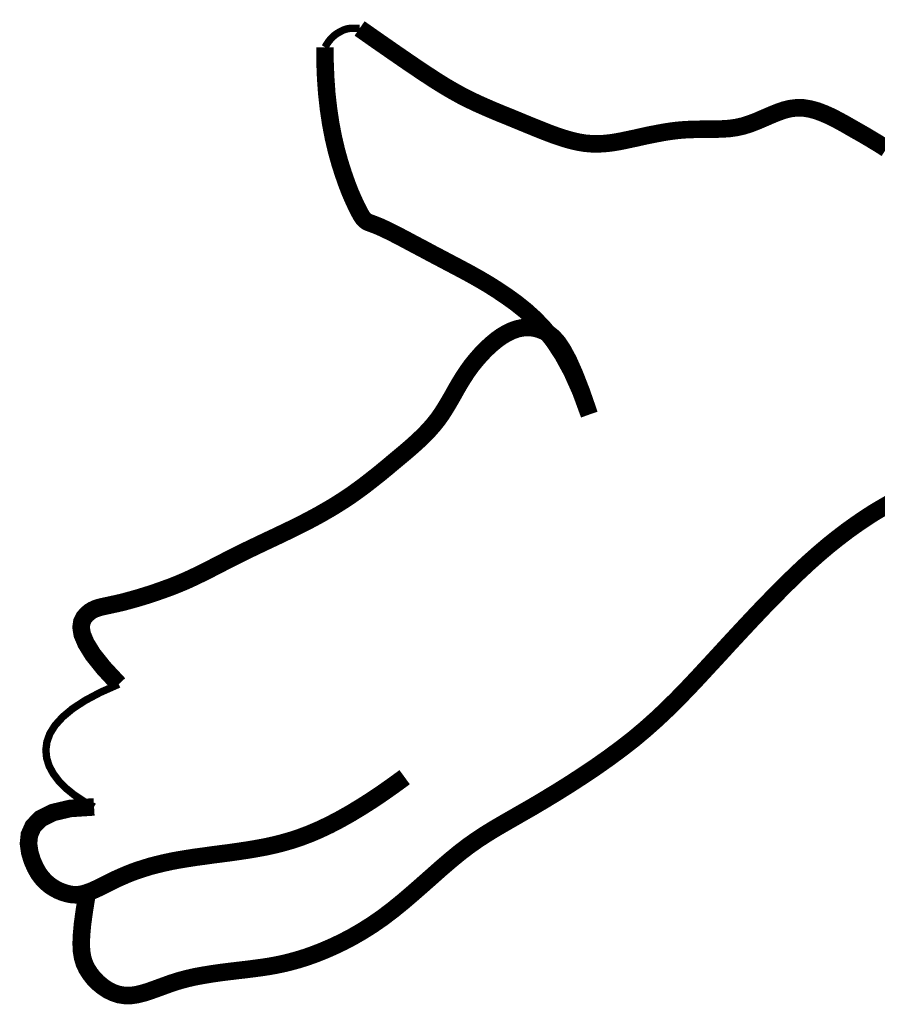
# Model space of a CAD drawing. Header units: feet. Extents: x -13.5 to -5, y 115.2 to 126.2.
# Tile 3 of 211: x -6.541 to -6.429, y 116.029 to 116.158. Entities that reach past the tile are written whole.
import ezdxf

# ---------------------------------------------------------------- set-up
doc = ezdxf.new("R2010")
doc.units = ezdxf.units.FT
doc.header["$MEASUREMENT"] = 0
doc.layers.add('FACE', color=7, linetype='CONTINUOUS')

msp = doc.modelspace()

# ---------------------------------------------------------------- linework, layer by layer
at = {"layer": 'FACE'}
for points, const_width in [([(-6.50122, 116.15406), (-6.50095, 116.1545), (-6.50069, 116.15487), (-6.50043, 116.15519), (-6.50017, 116.15544), (-6.49992, 116.15566), (-6.49967, 116.15583), (-6.49943, 116.15598), (-6.49921, 116.1561), (-6.49899, 116.15622), (-6.49878, 116.15632), (-6.49855, 116.1564), (-6.49829, 116.15647), (-6.49799, 116.15652), (-6.49763, 116.15654), (-6.4972, 116.15654), (-6.49668, 116.15652)], 0.000969), ([(-6.49668, 116.15652), (-6.49451, 116.155), (-6.49206, 116.1533), (-6.49001, 116.15189), (-6.4883, 116.15074), (-6.48685, 116.14979), (-6.48559, 116.149), (-6.48443, 116.14832), (-6.48333, 116.14771), (-6.48226, 116.14717), (-6.48121, 116.14667), (-6.48018, 116.14621), (-6.47916, 116.14577), (-6.47815, 116.14535), (-6.47713, 116.14494), (-6.47611, 116.14452), (-6.47507, 116.14409), (-6.47402, 116.14366), (-6.47298, 116.14324), (-6.47194, 116.14283), (-6.47092, 116.14245), (-6.46992, 116.14212), (-6.46895, 116.14184), (-6.46802, 116.14162), (-6.46713, 116.14147), (-6.46628, 116.1414), (-6.46545, 116.14138), (-6.46465, 116.14142), (-6.46384, 116.1415), (-6.46304, 116.14162), (-6.46223, 116.14177), (-6.46139, 116.14195), (-6.46053, 116.14213), (-6.45964, 116.14233), (-6.45873, 116.14253), (-6.4578, 116.14271), (-6.45685, 116.14289), (-6.45589, 116.14304), (-6.45493, 116.14316), (-6.45396, 116.14324), (-6.45299, 116.14328), (-6.45202, 116.1433), (-6.45105, 116.1433), (-6.4501, 116.14331), (-6.44915, 116.14334), (-6.4482, 116.1434), (-6.44727, 116.14353), (-6.44636, 116.14373), (-6.44546, 116.14402), (-6.44457, 116.14436), (-6.44369, 116.14474), (-6.44281, 116.14512), (-6.44194, 116.14548), (-6.44107, 116.14579), (-6.4402, 116.14601), (-6.43933, 116.14612), (-6.43845, 116.1461), (-6.43756, 116.14595), (-6.43667, 116.14571), (-6.43578, 116.14537), (-6.4349, 116.14498), (-6.43402, 116.14453), (-6.43315, 116.14406), (-6.4323, 116.14357), (-6.43146, 116.14309), (-6.43063, 116.14262), (-6.42983, 116.14215), (-6.42905, 116.14168), (-6.4283, 116.14122), (-6.42758, 116.14075)], 0.0023), ([(-6.46655, 116.10589), (-6.46766, 116.10892), (-6.46881, 116.1115), (-6.47, 116.11369), (-6.47121, 116.11554), (-6.47244, 116.11709), (-6.47368, 116.1184), (-6.47493, 116.11953), (-6.47617, 116.12052), (-6.47741, 116.12141), (-6.47865, 116.12224), (-6.47987, 116.12301), (-6.4811, 116.12373), (-6.48232, 116.12441), (-6.48353, 116.12506), (-6.48475, 116.1257), (-6.48596, 116.12634), (-6.48718, 116.12698), (-6.48837, 116.12762), (-6.48953, 116.12823), (-6.49063, 116.12882), (-6.49166, 116.12936), (-6.4926, 116.12984), (-6.49343, 116.13024), (-6.49413, 116.13056), (-6.49469, 116.13078), (-6.49512, 116.13094), (-6.49547, 116.13107), (-6.49575, 116.13121), (-6.49598, 116.13138), (-6.49621, 116.13162), (-6.49645, 116.13198), (-6.49673, 116.13248), (-6.49707, 116.13315), (-6.49746, 116.13399), (-6.4979, 116.13499), (-6.49835, 116.13615), (-6.49881, 116.13746), (-6.49927, 116.1389), (-6.49971, 116.14048), (-6.50011, 116.14218), (-6.50046, 116.14399), (-6.50075, 116.14592), (-6.50098, 116.14795), (-6.50113, 116.15007), (-6.50122, 116.1523), (-6.50122, 116.15406)], 0.0023), ([(-6.46655, 116.10589), (-6.46757, 116.10883), (-6.46848, 116.11117), (-6.46929, 116.11299), (-6.47002, 116.11434), (-6.47068, 116.11533), (-6.47129, 116.11602), (-6.47188, 116.11648), (-6.47245, 116.1168), (-6.47303, 116.11704), (-6.47362, 116.1172), (-6.47422, 116.1173), (-6.47483, 116.11731), (-6.47545, 116.11725), (-6.47608, 116.1171), (-6.47672, 116.11687), (-6.47738, 116.11655), (-6.47806, 116.11615), (-6.47874, 116.11566), (-6.47942, 116.11509), (-6.48009, 116.11447), (-6.48075, 116.11379), (-6.48138, 116.11307), (-6.48199, 116.11232), (-6.48255, 116.11154), (-6.48308, 116.11074), (-6.48357, 116.10994), (-6.48404, 116.10913), (-6.48449, 116.10832), (-6.48495, 116.10753), (-6.48542, 116.10674), (-6.48591, 116.10597), (-6.48643, 116.10523), (-6.487, 116.10452), (-6.48761, 116.10383), (-6.48825, 116.10317), (-6.48892, 116.10252), (-6.48961, 116.10189), (-6.49032, 116.10127), (-6.49104, 116.10066), (-6.49176, 116.10006), (-6.49249, 116.09945), (-6.49322, 116.09884), (-6.49395, 116.09824), (-6.49469, 116.09765), (-6.49544, 116.09706), (-6.49619, 116.09648), (-6.49696, 116.09592), (-6.49774, 116.09536), (-6.49854, 116.09482), (-6.49935, 116.0943), (-6.50018, 116.09378), (-6.50104, 116.09328), (-6.50191, 116.09278), (-6.50281, 116.09229), (-6.50374, 116.0918), (-6.50469, 116.09132), (-6.50568, 116.09083), (-6.50668, 116.09035), (-6.5077, 116.08986), (-6.50873, 116.08938), (-6.50976, 116.08889), (-6.51078, 116.0884), (-6.51179, 116.08792), (-6.51277, 116.08743), (-6.51373, 116.08695), (-6.51467, 116.08646), (-6.51559, 116.08599), (-6.51651, 116.08551), (-6.51744, 116.08505), (-6.51839, 116.08459), (-6.51936, 116.08414), (-6.52037, 116.08371), (-6.52142, 116.08329), (-6.5225, 116.0829), (-6.52358, 116.08252), (-6.52465, 116.08217), (-6.5257, 116.08185), (-6.52669, 116.08157), (-6.52761, 116.08132), (-6.52845, 116.08112), (-6.52919, 116.08096), (-6.52983, 116.08082), (-6.5304, 116.0807), (-6.5309, 116.08057), (-6.53134, 116.08042), (-6.53175, 116.08023), (-6.53213, 116.07998), (-6.53249, 116.07966), (-6.53284, 116.07925), (-6.53311, 116.0787), (-6.53321, 116.07799), (-6.53306, 116.07706), (-6.53257, 116.0759), (-6.53167, 116.07444), (-6.53026, 116.07267), (-6.52827, 116.07053)], 0.0023), ([(-6.53247, 116.0428), (-6.53279, 116.04079), (-6.53302, 116.03911), (-6.53315, 116.03769), (-6.5332, 116.03652), (-6.53315, 116.03553), (-6.53301, 116.03468), (-6.53279, 116.03394), (-6.53247, 116.03326), (-6.53206, 116.03261), (-6.53157, 116.03198), (-6.53101, 116.0314), (-6.53038, 116.03088), (-6.52971, 116.03043), (-6.52899, 116.03008), (-6.52823, 116.02983), (-6.52745, 116.02971), (-6.52666, 116.02971), (-6.52584, 116.02983), (-6.525, 116.03004), (-6.52414, 116.03032), (-6.52325, 116.03064), (-6.52232, 116.03098), (-6.52135, 116.03133), (-6.52034, 116.03165), (-6.51929, 116.03193), (-6.5182, 116.03218), (-6.5171, 116.03238), (-6.51598, 116.03256), (-6.51486, 116.03272), (-6.51375, 116.03286), (-6.51266, 116.03299), (-6.51161, 116.03311), (-6.5106, 116.03324), (-6.50962, 116.03337), (-6.50867, 116.03351), (-6.50771, 116.03368), (-6.50675, 116.03388), (-6.50577, 116.03412), (-6.50475, 116.0344), (-6.50369, 116.03473), (-6.50257, 116.03513), (-6.5014, 116.03559), (-6.50018, 116.03612), (-6.49892, 116.03672), (-6.49764, 116.03739), (-6.49633, 116.03815), (-6.495, 116.03899), (-6.49367, 116.03991), (-6.49234, 116.04092), (-6.49101, 116.042), (-6.4897, 116.04312), (-6.4884, 116.04426), (-6.48712, 116.04539), (-6.48588, 116.04649), (-6.48466, 116.04753), (-6.48349, 116.04849), (-6.48236, 116.04935), (-6.48125, 116.05013), (-6.48015, 116.05085), (-6.47903, 116.05154), (-6.47787, 116.05222), (-6.47665, 116.05292), (-6.47535, 116.05367), (-6.47395, 116.05447), (-6.47244, 116.05537), (-6.47084, 116.05634), (-6.46916, 116.05739), (-6.46745, 116.0585), (-6.46572, 116.05966), (-6.464, 116.06087), (-6.46232, 116.06211), (-6.4607, 116.06337), (-6.45917, 116.06466), (-6.45771, 116.06596), (-6.45631, 116.06728), (-6.45495, 116.06863), (-6.45361, 116.07001), (-6.45227, 116.07143), (-6.45093, 116.07288), (-6.44955, 116.07437), (-6.44814, 116.07591), (-6.44669, 116.07747), (-6.44522, 116.07904), (-6.44374, 116.0806), (-6.44225, 116.08213), (-6.44078, 116.08361), (-6.43933, 116.08502), (-6.43792, 116.08634), (-6.43655, 116.08756), (-6.43522, 116.08869), (-6.43394, 116.08971), (-6.43271, 116.09065), (-6.43152, 116.0915), (-6.43037, 116.09228), (-6.42928, 116.09299), (-6.42822, 116.09362), (-6.42721, 116.0942)], 0.0023), ([(-6.52827, 116.07053), (-6.53068, 116.06946), (-6.53269, 116.06839), (-6.53434, 116.06731), (-6.53564, 116.06622), (-6.53662, 116.06514), (-6.5373, 116.06406), (-6.53769, 116.06298), (-6.53783, 116.06192), (-6.53773, 116.06086), (-6.53741, 116.05983), (-6.53687, 116.05882), (-6.53614, 116.05784), (-6.53523, 116.05691), (-6.53414, 116.05603), (-6.5329, 116.0552), (-6.53151, 116.05444)], 0.000969), ([(-6.53151, 116.05444), (-6.53462, 116.05424), (-6.53692, 116.0537), (-6.53851, 116.0529), (-6.53949, 116.05191), (-6.53999, 116.05079), (-6.54011, 116.04962), (-6.53994, 116.04846), (-6.53962, 116.0474), (-6.53921, 116.04648), (-6.53877, 116.0457), (-6.53828, 116.04506), (-6.53777, 116.04453), (-6.53725, 116.0441), (-6.53672, 116.04376), (-6.53621, 116.04349), (-6.53571, 116.04328), (-6.53524, 116.04313), (-6.53479, 116.04301), (-6.53435, 116.04294), (-6.53393, 116.04292), (-6.5335, 116.04294), (-6.53307, 116.04301), (-6.53262, 116.04313), (-6.53215, 116.04329), (-6.53165, 116.04349), (-6.53112, 116.04373), (-6.53056, 116.044), (-6.52997, 116.0443), (-6.52935, 116.04461), (-6.5287, 116.04493), (-6.52801, 116.04524), (-6.5273, 116.04555), (-6.52656, 116.04585), (-6.52578, 116.04613), (-6.52497, 116.04639), (-6.52413, 116.04665), (-6.52325, 116.04688), (-6.52232, 116.0471), (-6.52136, 116.04731), (-6.52035, 116.0475), (-6.5193, 116.04767), (-6.51821, 116.04784), (-6.51709, 116.04799), (-6.51595, 116.04815), (-6.51479, 116.0483), (-6.51362, 116.04845), (-6.51246, 116.04862), (-6.5113, 116.04879), (-6.51015, 116.04899), (-6.50901, 116.0492), (-6.50788, 116.04945), (-6.50673, 116.04974), (-6.50557, 116.05007), (-6.50439, 116.05047), (-6.50317, 116.05093), (-6.50192, 116.05147), (-6.50063, 116.05208), (-6.49929, 116.05278), (-6.49792, 116.05355), (-6.49653, 116.05439), (-6.49511, 116.05529), (-6.49367, 116.05626), (-6.49222, 116.05728), (-6.49077, 116.05834)], 0.0023)]:
    msp.add_lwpolyline(points, dxfattribs=dict(at, const_width=const_width))

doc.saveas('drawing.dxf')
